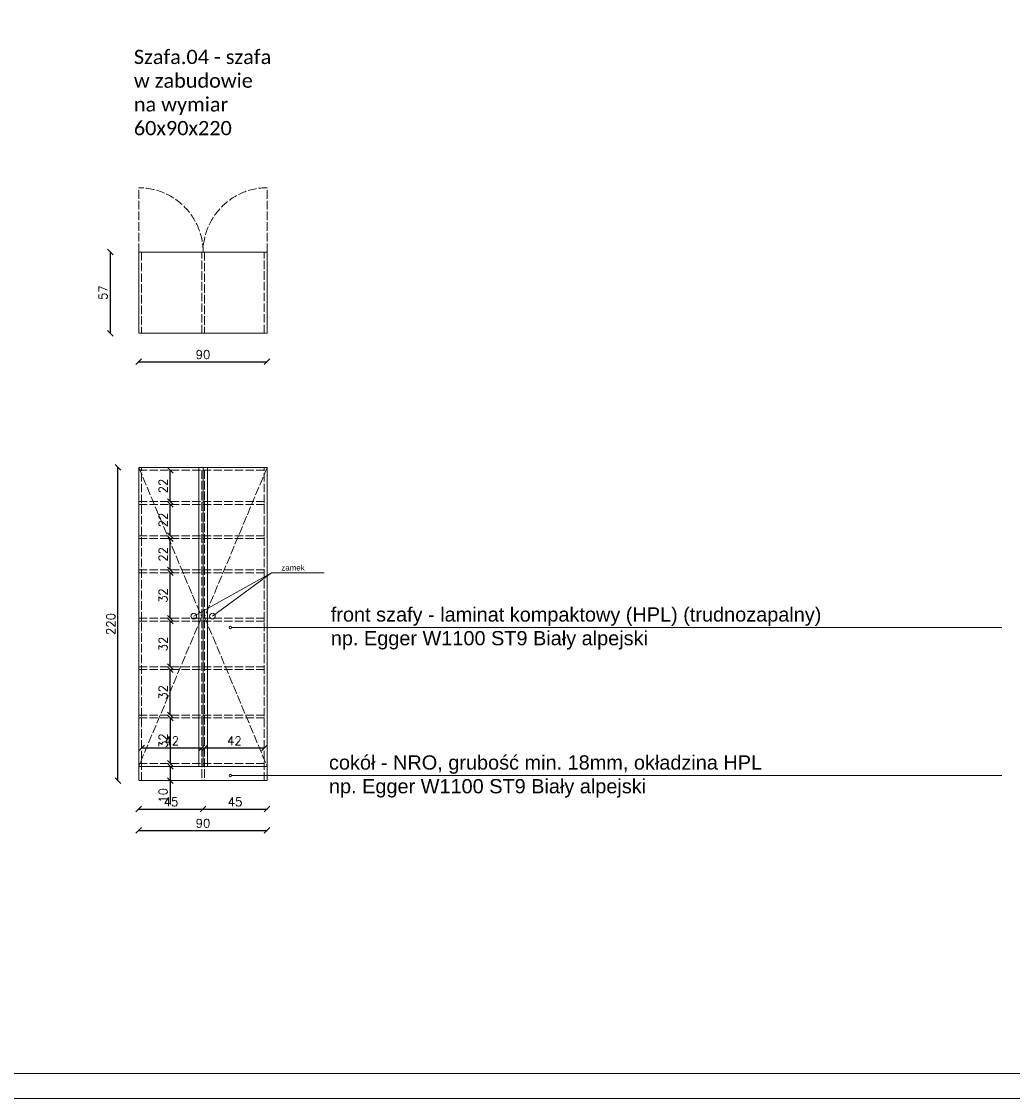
# Model space of a CAD drawing. Header units: centimetres. Extents: x 695802 to 711011, y 25963 to 44188.
# Tile 73 of 157: x 709514 to 710211, y 31877 to 32633. Entities that reach past the tile are written whole.
import ezdxf

# ---------------------------------------------------------------- set-up
doc = ezdxf.new("R2010")
doc.units = ezdxf.units.CM
doc.linetypes.add('ACAD_ISO02W100', pattern=[15, 12, -3])
doc.layers.get('0').update_dxf_attribs({"lineweight": 9})
doc.layers.get('Defpoints').update_dxf_attribs({"lineweight": 9})
doc.layers.add('Obrys powierzchni', color=50, linetype='Continuous', lineweight=9, plot=False)
for name, color, linetype, lineweight in [('S3_meble ruchome', 253, 'Continuous', 9), ('S3_wymiary', 4, 'Continuous', 0), ('S3_zabudowa kuchenna', 3, 'Continuous', 5), ('Wymiary', 85, 'Continuous', 9)]:
    doc.layers.add(name, color=color, linetype=linetype, lineweight=lineweight)
doc.styles.get("Standard").update_dxf_attribs({"font": 'romans.shx'})
doc.dimstyles.new('Copy of ADD-100', dxfattribs={"dimscale": 2, "dimtxt": 3, "dimasz": 2, "dimexe": 0.2, "dimexo": 0.1, "dimgap": 1, "dimtad": 1, "dimdec": 0, "dimdsep": 46, "dimtxsty": 'Standard', "dimblk": 'OBLIQUE', "dimblk1": 'ARCHTICK', "dimblk2": 'ARCHTICK', "dimcen": 0.1, "dimse1": 1, "dimse2": 1, "dimadec": 0, "dimazin": 0, "dimtfac": 1, "dimtdec": 0, "dimtofl": 0, "dimtmove": 0, "dimatfit": 3, "dimldrblk": 'OBLIQUE', "dimfxl": 0.2, "dimtolj": 1, "dimtzin": 0, "dimarcsym": 0})

# ---------------------------------------------------------------- blocks, each defined once
blk = doc.blocks.new('_Oblique')
at = {"color": 0, "linetype": 'ByBlock', "lineweight": -2}
blk.add_line((-0.5, -0.5), (0.5, 0.5), dxfattribs=at)
blk = doc.blocks.new('*D287')
at = {"layer": 'Defpoints', "color": 0, "lineweight": -3, "ltscale": 1.6}
for p in [(709596.74, 32143.97), (709596.74, 32111.97), (709618.89, 32111.97)]:
    blk.add_point(p, dxfattribs=at)
at = {"layer": 'S3_wymiary', "color": 0, "lineweight": -2, "ltscale": 1.6}
blk.add_line((709618.89, 32143.97), (709618.89, 32111.97), dxfattribs=at)
at = {"layer": 'S3_wymiary', "color": 0, "lineweight": -2, "ltscale": 1.6, "xscale": 4, "yscale": 4, "zscale": 4}
for p, rotation in [((709618.89, 32143.97), 90), ((709618.89, 32111.97), 270)]:
    blk.add_blockref('_Oblique', p, dxfattribs=dict(at, rotation=rotation))
at = {"layer": 'S3_wymiary', "color": 0, "ltscale": 1.6, "insert": (709613.89, 32127.97), "char_height": 6, "attachment_point": 5, "rotation": 90}
blk.add_mtext('\\A1;32', dxfattribs=at)
blk = doc.blocks.new('_ArchTick')
at = {"layer": 'Wymiary', "color": 0, "const_width": 0.15}
blk.add_lwpolyline([(-0.5, -0.5), (0.5, 0.5)], dxfattribs=at)
blk = doc.blocks.new('*D288')
at = {"layer": 'Defpoints', "color": 0, "lineweight": -3, "ltscale": 1.6}
for p in [(709596.74, 32177.97), (709618.89, 32177.97), (709596.74, 32145.97)]:
    blk.add_point(p, dxfattribs=at)
at = {"layer": 'S3_wymiary', "color": 0, "lineweight": -2, "ltscale": 1.6}
blk.add_line((709618.89, 32145.97), (709618.89, 32177.97), dxfattribs=at)
at = {"layer": 'S3_wymiary', "color": 0, "lineweight": -2, "ltscale": 1.6, "xscale": 4, "yscale": 4, "zscale": 4}
for p, rotation in [((709618.89, 32177.97), 90), ((709618.89, 32145.97), 270)]:
    blk.add_blockref('_Oblique', p, dxfattribs=dict(at, rotation=rotation))
at = {"layer": 'S3_wymiary', "color": 0, "ltscale": 1.6, "insert": (709613.89, 32161.97), "char_height": 6, "attachment_point": 5, "rotation": 90}
blk.add_mtext('\\A1;32', dxfattribs=at)
blk = doc.blocks.new('*D289')
at = {"layer": 'Defpoints', "color": 0, "lineweight": -3, "ltscale": 1.6}
for p in [(709596.74, 32245.97), (709618.89, 32245.97), (709596.74, 32213.97)]:
    blk.add_point(p, dxfattribs=at)
at = {"layer": 'S3_wymiary', "color": 0, "lineweight": -2, "ltscale": 1.6}
blk.add_line((709618.89, 32213.97), (709618.89, 32245.97), dxfattribs=at)
at = {"layer": 'S3_wymiary', "color": 0, "lineweight": -2, "ltscale": 1.6, "xscale": 4, "yscale": 4, "zscale": 4}
for p, rotation in [((709618.89, 32245.97), 90), ((709618.89, 32213.97), 270)]:
    blk.add_blockref('_Oblique', p, dxfattribs=dict(at, rotation=rotation))
at = {"layer": 'S3_wymiary', "color": 0, "ltscale": 1.6, "insert": (709613.89, 32229.97), "char_height": 6, "attachment_point": 5, "rotation": 90}
blk.add_mtext('\\A1;32', dxfattribs=at)
blk = doc.blocks.new('*D290')
at = {"layer": 'Defpoints', "color": 0, "lineweight": -3, "ltscale": 1.6}
for p in [(709596.74, 32211.97), (709618.89, 32211.97), (709596.74, 32179.97)]:
    blk.add_point(p, dxfattribs=at)
at = {"layer": 'S3_wymiary', "color": 0, "lineweight": -2, "ltscale": 1.6}
blk.add_line((709618.89, 32179.97), (709618.89, 32211.97), dxfattribs=at)
at = {"layer": 'S3_wymiary', "color": 0, "lineweight": -2, "ltscale": 1.6, "xscale": 4, "yscale": 4, "zscale": 4}
for p, rotation in [((709618.89, 32211.97), 90), ((709618.89, 32179.97), 270)]:
    blk.add_blockref('_Oblique', p, dxfattribs=dict(at, rotation=rotation))
at = {"layer": 'S3_wymiary', "color": 0, "ltscale": 1.6, "insert": (709613.89, 32195.97), "char_height": 6, "attachment_point": 5, "rotation": 90}
blk.add_mtext('\\A1;32', dxfattribs=at)
blk = doc.blocks.new('*D291')
at = {"layer": 'Defpoints', "color": 0, "lineweight": -3, "ltscale": 1.6}
for p in [(709596.74, 32269.97), (709618.89, 32269.97), (709596.74, 32247.97)]:
    blk.add_point(p, dxfattribs=at)
at = {"layer": 'S3_wymiary', "color": 0, "lineweight": -2, "ltscale": 1.6}
blk.add_line((709618.89, 32247.97), (709618.89, 32269.97), dxfattribs=at)
at = {"layer": 'S3_wymiary', "color": 0, "lineweight": -2, "ltscale": 1.6, "xscale": 4, "yscale": 4, "zscale": 4}
for p, rotation in [((709618.89, 32269.97), 90), ((709618.89, 32247.97), 270)]:
    blk.add_blockref('_Oblique', p, dxfattribs=dict(at, rotation=rotation))
at = {"layer": 'S3_wymiary', "color": 0, "ltscale": 1.6, "insert": (709613.89, 32258.97), "char_height": 6, "attachment_point": 5, "rotation": 90}
blk.add_mtext('\\A1;22', dxfattribs=at)
blk = doc.blocks.new('*D292')
at = {"layer": 'Defpoints', "color": 0, "lineweight": -3, "ltscale": 1.6}
for p in [(709596.74, 32293.97), (709618.89, 32293.97), (709596.74, 32271.97)]:
    blk.add_point(p, dxfattribs=at)
at = {"layer": 'S3_wymiary', "color": 0, "lineweight": -2, "ltscale": 1.6}
blk.add_line((709618.89, 32271.97), (709618.89, 32293.97), dxfattribs=at)
at = {"layer": 'S3_wymiary', "color": 0, "lineweight": -2, "ltscale": 1.6, "xscale": 4, "yscale": 4, "zscale": 4}
for p, rotation in [((709618.89, 32293.97), 90), ((709618.89, 32271.97), 270)]:
    blk.add_blockref('_Oblique', p, dxfattribs=dict(at, rotation=rotation))
at = {"layer": 'S3_wymiary', "color": 0, "ltscale": 1.6, "insert": (709613.89, 32282.97), "char_height": 6, "attachment_point": 5, "rotation": 90}
blk.add_mtext('\\A1;22', dxfattribs=at)
blk = doc.blocks.new('*D293')
at = {"layer": 'Defpoints', "color": 0, "lineweight": -3, "ltscale": 1.6}
for p in [(709596.74, 32317.97), (709618.89, 32317.97), (709596.74, 32295.97)]:
    blk.add_point(p, dxfattribs=at)
at = {"layer": 'S3_wymiary', "color": 0, "lineweight": -2, "ltscale": 1.6}
blk.add_line((709618.89, 32295.97), (709618.89, 32317.97), dxfattribs=at)
at = {"layer": 'S3_wymiary', "color": 0, "lineweight": -2, "ltscale": 1.6, "xscale": 4, "yscale": 4, "zscale": 4}
for p, rotation in [((709618.89, 32317.97), 90), ((709618.89, 32295.97), 270)]:
    blk.add_blockref('_Oblique', p, dxfattribs=dict(at, rotation=rotation))
at = {"layer": 'S3_wymiary', "color": 0, "ltscale": 1.6, "insert": (709613.89, 32306.97), "char_height": 6, "attachment_point": 5, "rotation": 90}
blk.add_mtext('\\A1;22', dxfattribs=at)
blk = doc.blocks.new('*D294')
at = {"layer": 'Defpoints', "color": 0, "lineweight": -3, "ltscale": 1.6}
for p in [(709640.98, 32122.9), (709598.74, 32111.97), (709640.98, 32110.96)]:
    blk.add_point(p, dxfattribs=at)
at = {"layer": 'S3_wymiary', "color": 0, "lineweight": -2, "ltscale": 1.6}
blk.add_line((709598.74, 32122.9), (709640.98, 32122.9), dxfattribs=at)
at = {"layer": 'S3_wymiary', "color": 0, "lineweight": -2, "ltscale": 1.6, "xscale": 4, "yscale": 4, "zscale": 4, "rotation": 180}
blk.add_blockref('_Oblique', (709598.74, 32122.9), dxfattribs=at)
at = {"layer": 'S3_wymiary', "color": 0, "lineweight": -2, "ltscale": 1.6, "xscale": 4, "yscale": 4, "zscale": 4}
blk.add_blockref('_Oblique', (709640.98, 32122.9), dxfattribs=at)
at = {"layer": 'S3_wymiary', "color": 0, "ltscale": 1.6, "insert": (709619.86, 32127.9), "char_height": 6, "attachment_point": 5}
blk.add_mtext('\\A1;42', dxfattribs=at)
blk = doc.blocks.new('*D295')
at = {"layer": 'Defpoints', "color": 0, "lineweight": -3, "ltscale": 1.6}
for p in [(709684.98, 32122.9), (709642.98, 32111.97), (709684.98, 32111.97)]:
    blk.add_point(p, dxfattribs=at)
at = {"layer": 'S3_wymiary', "color": 0, "lineweight": -2, "ltscale": 1.6}
blk.add_line((709642.98, 32122.9), (709684.98, 32122.9), dxfattribs=at)
at = {"layer": 'S3_wymiary', "color": 0, "lineweight": -2, "ltscale": 1.6, "xscale": 4, "yscale": 4, "zscale": 4, "rotation": 180}
blk.add_blockref('_Oblique', (709642.98, 32122.9), dxfattribs=at)
at = {"layer": 'S3_wymiary', "color": 0, "lineweight": -2, "ltscale": 1.6, "xscale": 4, "yscale": 4, "zscale": 4}
blk.add_blockref('_Oblique', (709684.98, 32122.9), dxfattribs=at)
at = {"layer": 'S3_wymiary', "color": 0, "ltscale": 1.6, "insert": (709663.98, 32127.9), "char_height": 6, "attachment_point": 5}
blk.add_mtext('\\A1;42', dxfattribs=at)
blk = doc.blocks.new('*D296')
at = {"layer": 'Defpoints', "color": 0, "lineweight": -3, "ltscale": 1.6}
for p in [(709582.1, 32319.97), (709596.74, 32319.97), (709596.74, 32099.97)]:
    blk.add_point(p, dxfattribs=at)
at = {"layer": 'S3_wymiary', "color": 0, "lineweight": -2, "ltscale": 1.6}
blk.add_line((709582.1, 32099.97), (709582.1, 32319.97), dxfattribs=at)
at = {"layer": 'S3_wymiary', "color": 0, "lineweight": -2, "ltscale": 1.6, "xscale": 4, "yscale": 4, "zscale": 4}
for p, rotation in [((709582.1, 32319.97), 90), ((709582.1, 32099.97), 270)]:
    blk.add_blockref('_Oblique', p, dxfattribs=dict(at, rotation=rotation))
at = {"layer": 'S3_wymiary', "color": 0, "ltscale": 1.6, "insert": (709577.1, 32209.97), "char_height": 6, "attachment_point": 5, "rotation": 90}
blk.add_mtext('\\A1;220', dxfattribs=at)
blk = doc.blocks.new('*D297')
at = {"layer": 'Defpoints', "color": 0, "lineweight": -3, "ltscale": 1.6}
for p in [(709596.74, 32319.97), (709686.98, 32319.97), (709686.98, 32064.97)]:
    blk.add_point(p, dxfattribs=at)
at = {"layer": 'S3_wymiary', "color": 0, "lineweight": -2, "ltscale": 1.6}
blk.add_line((709596.74, 32064.97), (709686.98, 32064.97), dxfattribs=at)
at = {"layer": 'S3_wymiary', "color": 0, "lineweight": -2, "ltscale": 1.6, "xscale": 4, "yscale": 4, "zscale": 4, "rotation": 180}
blk.add_blockref('_Oblique', (709596.74, 32064.97), dxfattribs=at)
at = {"layer": 'S3_wymiary', "color": 0, "lineweight": -2, "ltscale": 1.6, "xscale": 4, "yscale": 4, "zscale": 4}
blk.add_blockref('_Oblique', (709686.98, 32064.97), dxfattribs=at)
at = {"layer": 'S3_wymiary', "color": 0, "ltscale": 1.6, "insert": (709641.86, 32069.97), "char_height": 6, "attachment_point": 5}
blk.add_mtext('\\A1;90', dxfattribs=at)
blk = doc.blocks.new('*D298')
at = {"layer": 'Defpoints', "color": 0, "lineweight": -3, "ltscale": 1.6}
for p in [(709596.74, 32109.97), (709596.74, 32099.97), (709618.89, 32099.97)]:
    blk.add_point(p, dxfattribs=at)
at = {"layer": 'S3_wymiary', "color": 0, "lineweight": -2, "ltscale": 1.6}
for p, q in [((709618.89, 32109.97), (709618.89, 32099.97)), ((709618.89, 32099.97), (709618.89, 32083.15))]:
    blk.add_line(p, q, dxfattribs=at)
at = {"layer": 'S3_wymiary', "color": 0, "lineweight": -2, "ltscale": 1.6, "xscale": 4, "yscale": 4, "zscale": 4}
for p, rotation in [((709618.89, 32109.97), 90), ((709618.89, 32099.97), 270)]:
    blk.add_blockref('_Oblique', p, dxfattribs=dict(at, rotation=rotation))
at = {"layer": 'S3_wymiary', "color": 0, "ltscale": 1.6, "insert": (709613.89, 32089.56), "char_height": 6, "attachment_point": 5, "rotation": 90}
blk.add_mtext('\\A1;10', dxfattribs=at)
blk = doc.blocks.new('*D299')
at = {"layer": 'Defpoints', "color": 0, "lineweight": -3, "ltscale": 1.6}
for p in [(709596.74, 32109.97), (709641.98, 32109.97), (709641.98, 32079.97)]:
    blk.add_point(p, dxfattribs=at)
at = {"layer": 'S3_wymiary', "color": 0, "lineweight": -2, "ltscale": 1.6}
blk.add_line((709596.74, 32079.97), (709641.98, 32079.97), dxfattribs=at)
at = {"layer": 'S3_wymiary', "color": 0, "lineweight": -2, "ltscale": 1.6, "xscale": 4, "yscale": 4, "zscale": 4, "rotation": 180}
blk.add_blockref('_Oblique', (709596.74, 32079.97), dxfattribs=at)
at = {"layer": 'S3_wymiary', "color": 0, "lineweight": -2, "ltscale": 1.6, "xscale": 4, "yscale": 4, "zscale": 4}
blk.add_blockref('_Oblique', (709641.98, 32079.97), dxfattribs=at)
at = {"layer": 'S3_wymiary', "color": 0, "ltscale": 1.6, "insert": (709619.36, 32084.97), "char_height": 6, "attachment_point": 5}
blk.add_mtext('\\A1;45', dxfattribs=at)
blk = doc.blocks.new('*D300')
at = {"layer": 'Defpoints', "color": 0, "lineweight": -3, "ltscale": 1.6}
for p in [(709641.98, 32109.97), (709686.98, 32109.97), (709686.98, 32079.97)]:
    blk.add_point(p, dxfattribs=at)
at = {"layer": 'S3_wymiary', "color": 0, "lineweight": -2, "ltscale": 1.6}
blk.add_line((709641.98, 32079.97), (709686.98, 32079.97), dxfattribs=at)
at = {"layer": 'S3_wymiary', "color": 0, "lineweight": -2, "ltscale": 1.6, "xscale": 4, "yscale": 4, "zscale": 4, "rotation": 180}
blk.add_blockref('_Oblique', (709641.98, 32079.97), dxfattribs=at)
at = {"layer": 'S3_wymiary', "color": 0, "lineweight": -2, "ltscale": 1.6, "xscale": 4, "yscale": 4, "zscale": 4}
blk.add_blockref('_Oblique', (709686.98, 32079.97), dxfattribs=at)
at = {"layer": 'S3_wymiary', "color": 0, "ltscale": 1.6, "insert": (709664.48, 32084.97), "char_height": 6, "attachment_point": 5}
blk.add_mtext('\\A1;45', dxfattribs=at)
blk = doc.blocks.new('*D301')
at = {"layer": 'Defpoints', "color": 0, "lineweight": -3, "ltscale": 1.6}
for p in [(709596.74, 32471.24), (709686.98, 32471.24), (709686.98, 32394.24)]:
    blk.add_point(p, dxfattribs=at)
at = {"layer": 'S3_wymiary', "color": 0, "lineweight": -2, "ltscale": 1.6}
blk.add_line((709596.74, 32394.24), (709686.98, 32394.24), dxfattribs=at)
at = {"layer": 'S3_wymiary', "color": 0, "lineweight": -2, "ltscale": 1.6, "xscale": 4, "yscale": 4, "zscale": 4, "rotation": 180}
blk.add_blockref('_Oblique', (709596.74, 32394.24), dxfattribs=at)
at = {"layer": 'S3_wymiary', "color": 0, "lineweight": -2, "ltscale": 1.6, "xscale": 4, "yscale": 4, "zscale": 4}
blk.add_blockref('_Oblique', (709686.98, 32394.24), dxfattribs=at)
at = {"layer": 'S3_wymiary', "color": 0, "ltscale": 1.6, "insert": (709641.86, 32399.24), "char_height": 6, "attachment_point": 5}
blk.add_mtext('\\A1;90', dxfattribs=at)
blk = doc.blocks.new('*D302')
at = {"layer": 'Defpoints', "color": 0, "lineweight": -3, "ltscale": 1.6}
for p in [(709596.74, 32471.24), (709576.74, 32414.24), (709596.74, 32414.24)]:
    blk.add_point(p, dxfattribs=at)
at = {"layer": 'S3_wymiary', "color": 0, "lineweight": -2, "ltscale": 1.6}
blk.add_line((709576.74, 32471.24), (709576.74, 32414.24), dxfattribs=at)
at = {"layer": 'S3_wymiary', "color": 0, "lineweight": -2, "ltscale": 1.6, "xscale": 4, "yscale": 4, "zscale": 4}
for p, rotation in [((709576.74, 32471.24), 90), ((709576.74, 32414.24), 270)]:
    blk.add_blockref('_Oblique', p, dxfattribs=dict(at, rotation=rotation))
at = {"layer": 'S3_wymiary', "color": 0, "ltscale": 1.6, "insert": (709571.74, 32442.74), "char_height": 6, "attachment_point": 5, "rotation": 90}
blk.add_mtext('\\A1;57', dxfattribs=at)

msp = doc.modelspace()

# ---------------------------------------------------------------- linework, layer by layer
at = {"layer": 'Obrys powierzchni', "ltscale": 1.6}
for points in [[(708818.13, 33361.64), (710918.13, 33361.64), (710918.13, 31876.64), (708818.13, 31876.64)], [(708835.63, 33344.14), (710900.63, 33344.14), (710900.63, 31894.14), (708835.63, 31894.14)]]:
    msp.add_lwpolyline(points, close=True, dxfattribs=at)
at = {"layer": 'S3_meble ruchome', "ltscale": 1.6}
for p, q in [((709596.74, 32099.97), (709596.74, 32319.97)), ((709596.74, 32319.97), (709686.98, 32319.97)), ((709641.98, 32319.97), (709596.74, 32319.97)), ((709638.98, 32319.97), (709638.98, 32109.97)), ((709641.98, 32319.97), (709641.98, 32109.97)), ((709644.98, 32319.97), (709644.98, 32109.97)), ((709686.98, 32099.97), (709686.98, 32319.97)), ((709641.98, 32109.97), (709596.74, 32109.97)), ((709641.98, 32109.97), (709686.98, 32109.97))]:
    msp.add_line(p, q, dxfattribs=at)
for points in [[(709596.74, 32414.24), (709686.98, 32414.24), (709686.98, 32471.24), (709596.74, 32471.24)], [(709596.74, 32109.97), (709686.98, 32109.97), (709686.98, 32099.97), (709596.74, 32099.97)]]:
    msp.add_lwpolyline(points, close=True, dxfattribs=at)
for centre in [(709635.41, 32215.5), (709648.55, 32215.5)]:
    msp.add_circle(centre, 2, dxfattribs=at)
at = {"layer": 'S3_wymiary', "linetype": 'ACAD_ISO02W100', "ltscale": 0.5}
for p, q in [((709596.74, 32319.97), (709640.98, 32214.97)), ((709596.74, 32317.97), (709686.98, 32317.97)), ((709598.74, 32099.97), (709598.74, 32319.97)), ((709640.98, 32317.97), (709640.98, 32099.97)), ((709686.98, 32319.97), (709642.98, 32214.97)), ((709642.98, 32317.97), (709642.98, 32099.97)), ((709684.98, 32099.97), (709684.98, 32319.97)), ((709596.74, 32295.97), (709686.98, 32295.97)), ((709596.74, 32293.97), (709686.98, 32293.97)), ((709596.74, 32271.97), (709686.98, 32271.97)), ((709596.74, 32269.97), (709686.98, 32269.97)), ((709596.74, 32247.97), (709686.98, 32247.97)), ((709596.74, 32245.97), (709686.98, 32245.97)), ((709640.98, 32214.97), (709596.74, 32109.97)), ((709642.98, 32214.97), (709686.98, 32109.97)), ((709596.74, 32213.97), (709686.98, 32213.97)), ((709596.74, 32211.97), (709686.98, 32211.97)), ((709596.74, 32179.97), (709686.98, 32179.97)), ((709596.74, 32177.97), (709686.98, 32177.97)), ((709596.74, 32145.97), (709686.98, 32145.97)), ((709596.74, 32143.97), (709686.98, 32143.97)), ((709596.74, 32111.97), (709686.98, 32111.97)), ((709596.74, 32109.97), (709686.98, 32109.97)), ((709640.98, 32099.97), (709642.98, 32099.97))]:
    msp.add_line(p, q, dxfattribs=at)
at = {"layer": 'S3_wymiary', "ltscale": 1.6}
for p, q in [((709690.15, 32245.88), (709635.41, 32215.5)), ((709648.55, 32215.5), (709690.15, 32245.88)), ((709662.02, 32207.47), (710203.22, 32207.47)), ((709662.02, 32103.47), (710203.22, 32103.47)), ((709596.74, 32099.97), (709598.74, 32099.97)), ((709684.98, 32099.97), (709686.98, 32099.97))]:
    msp.add_line(p, q, dxfattribs=at)
at = {"layer": 'S3_wymiary', "linetype": 'ACAD_ISO02W100', "ltscale": 0.5}
for points in [[(709596.74, 32471.24), (709596.74, 32516.48)], [(709686.98, 32471.24), (709686.98, 32516.48)]]:
    msp.add_lwpolyline(points, dxfattribs=at)
for points in [[(709596.74, 32471.24), (709598.74, 32471.24), (709598.74, 32414.24), (709596.74, 32414.24)], [(709640.98, 32471.24), (709642.98, 32471.24), (709642.98, 32414.24), (709640.98, 32414.24)], [(709684.98, 32471.24), (709686.98, 32471.24), (709686.98, 32414.24), (709684.98, 32414.24)]]:
    msp.add_lwpolyline(points, close=True, dxfattribs=at)
at = {"layer": 'S3_wymiary', "ltscale": 1.6}
for centre in [(709661.13, 32207.47), (709661.13, 32103.47)]:
    msp.add_circle(centre, 0.886, dxfattribs=at)
at = {"layer": 'S3_wymiary', "linetype": 'ACAD_ISO02W100', "ltscale": 0.5}
for centre, start, end in [((709596.74, 32471.24), 360, 90), ((709687.21, 32471.24), 90.29879, 180)]:
    msp.add_arc(centre, 45.24, start, end, dxfattribs=at)

# ---------------------------------------------------------------- texts
at = {"layer": 'S3_zabudowa kuchenna', "ltscale": 1.6, "char_height": 10, "attachment_point": 1}
for s, insert, width in [('{\\A1;\\fArial|b0|i0|c238|p34;front szafy - l\\A0;aminat kompaktowy (HPL) (trudnozapalny) np. Egger W1100 ST9 Biały alpejski}', (709731.72, 32221.69), 347.8643), ('{\\A1;\\fArial|b0|i0|c238|p34;cokół - N\\A0;RO, grubość min. 18mm, okładzina HPL np. Egger W1100 ST9 Biały alpejski}', (709730.44, 32117.69), 322.1061)]:
    msp.add_mtext(s, dxfattribs=dict(at, insert=insert, width=width))

# ---------------------------------------------------------------- dimensions: what is measured, and where the dimension line sits
at = {"layer": 'S3_wymiary', "ltscale": 1.6}
for base, p1, p2, picture, middle in [((709576.74, 32414.24), (709596.74, 32471.24), (709596.74, 32414.24), '*D302', (709571.74, 32442.74)), ((709582.1, 32319.97), (709596.74, 32099.97), (709596.74, 32319.97), '*D296', (709577.1, 32209.97)), ((709618.89, 32111.97), (709596.74, 32143.97), (709596.74, 32111.97), '*D287', (709613.89, 32127.97)), ((709618.89, 32099.97), (709596.74, 32109.97), (709596.74, 32099.97), '*D298', (709613.89, 32089.56))]:
    dim = msp.add_linear_dim(base=base, p1=p1, p2=p2, angle=90, dimstyle='Copy of ADD-100', dxfattribs=at)
    dim.commit()
    dim.dimension.update_dxf_attribs({"geometry": picture, "text_midpoint": middle})
for base, p1, p2, picture, middle in [((709686.98, 32394.24), (709596.74, 32471.24), (709686.98, 32471.24), '*D301', (709641.86, 32399.24)), ((709686.98, 32064.97), (709596.74, 32319.97), (709686.98, 32319.97), '*D297', (709641.86, 32069.97)), ((709640.98, 32122.9), (709598.74, 32111.97), (709640.98, 32110.96), '*D294', (709619.86, 32127.9)), ((709684.98, 32122.9), (709642.98, 32111.97), (709684.98, 32111.97), '*D295', (709663.98, 32127.9)), ((709641.98, 32079.97), (709596.74, 32109.97), (709641.98, 32109.97), '*D299', (709619.36, 32084.97)), ((709686.98, 32079.97), (709641.98, 32109.97), (709686.98, 32109.97), '*D300', (709664.48, 32084.97))]:
    dim = msp.add_linear_dim(base=base, p1=p1, p2=p2, dimstyle='Copy of ADD-100', dxfattribs=at)
    dim.commit()
    dim.dimension.update_dxf_attribs({"geometry": picture, "text_midpoint": middle})
for base, p1, p2, picture, middle in [((709618.89, 32317.97), (709596.74, 32295.97), (709596.74, 32317.97), '*D293', (709613.89, 32306.97)), ((709618.89, 32293.97), (709596.74, 32271.97), (709596.74, 32293.97), '*D292', (709613.89, 32282.97)), ((709618.89, 32269.97), (709596.74, 32247.97), (709596.74, 32269.97), '*D291', (709613.89, 32258.97)), ((709618.89, 32245.97), (709596.74, 32213.97), (709596.74, 32245.97), '*D289', (709613.89, 32229.97)), ((709618.89, 32211.97), (709596.74, 32179.97), (709596.74, 32211.97), '*D290', (709613.89, 32195.97)), ((709618.89, 32177.97), (709596.74, 32145.97), (709596.74, 32177.97), '*D288', (709613.89, 32161.97))]:
    dim = msp.add_linear_dim(base=base, p1=p1, p2=p2, angle=90, dimstyle='Copy of ADD-100', override={"dimtmove": 1}, dxfattribs=at)
    dim.commit()
    dim.dimension.update_dxf_attribs({"geometry": picture, "text_midpoint": middle})

# ---------------------------------------------------------------- next in the draw order: texts
at = {"layer": 'S3_wymiary', "ltscale": 1.6, "insert": (709696.91, 32251.52), "char_height": 4, "width": 41.3168, "attachment_point": 1, "bg_fill": 2}
msp.add_mtext('{\\A1;\\fArial|b0|i0|c238|p34;zamek}', dxfattribs=at)
at = {"layer": 'S3_zabudowa kuchenna', "ltscale": 1.6, "insert": (709593.35, 32613.37), "char_height": 10, "width": 102.2674, "attachment_point": 1, "bg_fill": 2}
msp.add_mtext('{\\fCalibri Light|b0|i0|c238|p34;Szafa.04 - szafa w zabudowie na wymiar\\P60x90x220}', dxfattribs=at)

# ---------------------------------------------------------------- next in the draw order: linework, layer by layer
at = {"layer": 'S3_wymiary', "ltscale": 1.6}
msp.add_line((709690.15, 32245.88), (709726.95, 32245.88), dxfattribs=at)

doc.saveas('drawing.dxf')
